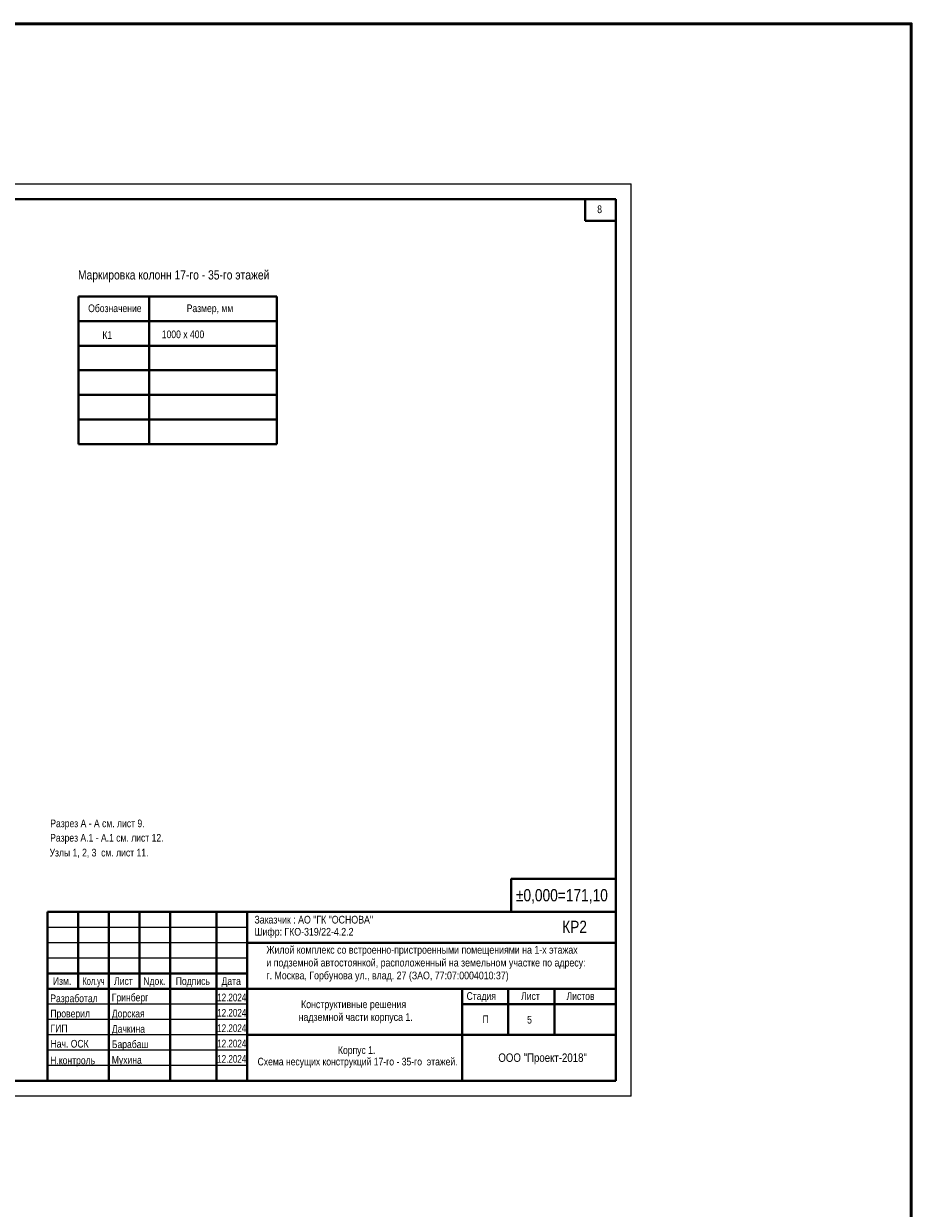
# Model space of a CAD drawing. Header units: inches. Extents: x -7218622 to -7066149, y 5758361 to 6202306.
# Tile 40 of 40: x -7123920 to -7066149, y 5930659 to 6007781. Entities that reach past the tile are written whole.
import ezdxf
from ezdxf.enums import TextEntityAlignment as Align

# ---------------------------------------------------------------- set-up
doc = ezdxf.new("R2010")
doc.units = ezdxf.units.IN
doc.header["$LTSCALE"] = 1000
doc.header["$MEASUREMENT"] = 0
doc.linetypes.add('CONT', pattern=[0.5, 0.5, 0])
for name, color, linetype, lineweight in [('СК-110-О-РАЗМЕРЫ', 7, 'Continuous', 15), ('СК-200-Р(амка)', 7, 'Continuous', 40), ('СК-210-Р-РАМКА ЛИНИИ ТОНКИЕ', 7, 'Continuous', 15), ('СК-220-Р-РАМКА ТЕКСТ', 7, 'Continuous', 15), ('СК-300-Р(азмеры)', 7, 'Continuous', 20), ('СК-400-Т(екст)', 7, 'Continuous', 20), ('СК-443-Т-КОЛОННЫ', 5, 'Continuous', 13)]:
    doc.layers.add(name, color=color, linetype=linetype, lineweight=lineweight)
doc.styles.add('MtXpl_Arial_Narrow', font='ARIALN.TTF')
doc.styles.add('RUSS', font='arial.ttf', dxfattribs={"width": 0.8})

# ---------------------------------------------------------------- blocks, each defined once
blk = doc.blocks.new('A$C96adbfd2')
at = {"layer": 'СК-200-Р(амка)', "lineweight": 40, "ltscale": 2}
for p, q in [((-18500, 5500), (-18500, 0)), ((0, 5500), (-18500, 5500)), ((-17500, 5500), (-17500, 3000)), ((-16500, 5500), (-16500, 0)), ((-15500, 5500), (-15500, 3000)), ((-14500, 5500), (-14500, 0)), ((-13000, 5500), (-13000, 0)), ((-12000, 5500), (-12000, 0)), ((0, 4500), (-12000, 4500)), ((0, 3000), (-18500, 3000)), ((-5000, 3000), (-5000, 15)), ((-3500, 3000), (-3500, 1500)), ((-2000, 3000), (-2000, 1500)), ((0, 2500), (-5000, 2500)), ((0, 1500), (-12000, 1500))]:
    blk.add_line(p, q, dxfattribs=at)
at = {"layer": 'СК-200-Р(амка)', "color": 7, "lineweight": 15}
for p, q in [((-12000, 5000), (-18500, 5000)), ((-12000, 4500), (-18500, 4500)), ((-12000, 4000), (-18500, 4000)), ((-12000, 2500), (-18500, 2500)), ((-12000, 2000), (-18500, 2000)), ((-12000, 1500), (-18500, 1500)), ((-12000, 1000), (-18500, 1000)), ((-12000, 500), (-18500, 500))]:
    blk.add_line(p, q, dxfattribs=at)
at = {"layer": 'СК-200-Р(амка)', "ltscale": 2}
blk.add_line((-12000, 3500), (-18500, 3500), dxfattribs=at)
at = {"layer": 'СК-220-Р-РАМКА ТЕКСТ'}
blk.add_line((-12000, 3000), (-18500, 3000), dxfattribs=at)
blk.add_line((-12000, 3000), (-18500, 3000), dxfattribs=at)
at = {"layer": 'СК-400-Т(екст)', "lineweight": 40, "ltscale": 2}
blk.add_lwpolyline([(-3405, 5500), (0, 5500), (0, 6578), (-3405, 6578)], close=True, dxfattribs=at)
at = {"layer": 'СК-220-Р-РАМКА ТЕКСТ', "color": 7, "style": 'RUSS', "width": 0.8}
for s, p in [('Изм.', (-18319, 3126)), ('Лист', (-16328, 3126)), ('Nдок.', (-15377, 3126)), ('Подпись', (-14321, 3126)), ('Дата', (-12830, 3126))]:
    blk.add_text(s, height=250, dxfattribs=at).set_placement(p)
at = {"layer": 'СК-220-Р-РАМКА ТЕКСТ', "style": 'RUSS'}
for s, width, p in [('Разработал', 0.8, (-18403, 2565)), ('Гринберг', 0.8, (-16403, 2593)), ('12.2024', 0.75, (-12972, 2593)), ('Проверил', 0.8, (-18402, 2069)), ('Дорская', 0.8, (-16402, 2069)), ('12.2024', 0.75, (-12972, 2093)), ('ГИП', 0.8, (-18396, 1586)), ('Дачкина', 0.8, (-16401, 1570)), ('12.2024', 0.75, (-12972, 1593)), ('Нач. ОСК', 0.8, (-18396, 1086)), ('Барабаш', 0.8, (-16401, 1070)), ('12.2024', 0.75, (-12972, 1093)), ('Н.контроль', 0.8, (-18403, 545)), ('Мухина', 0.8, (-16403, 558)), ('12.2024', 0.75, (-12972, 593))]:
    blk.add_text(s, height=250, dxfattribs=dict(at, width=width)).set_placement(p)
at = {"layer": 'СК-220-Р-РАМКА ТЕКСТ', "color": 7, "insert": (-17355, 3375), "char_height": 250, "attachment_point": 1, "style": 'RUSS'}
blk.add_mtext_dynamic_manual_height_columns('\\A1;{\\fArial Narrow|b0|i0|c204|p34;Кол.уч}', width=11667.29, gutter_width=1250, heights=[0], dxfattribs=at)
at = {"layer": 'СК-220-Р-РАМКА ТЕКСТ', "color": 7, "char_height": 250, "attachment_point": 4, "style": 'RUSS'}
for s, insert in [('\\A1;Стадия', (-4856, 2729)), ('\\A1;Лист', (-3082, 2762)), ('\\A1;Листов', (-1603, 2762)), ('\\A1;П', (-4337, 2011))]:
    blk.add_mtext(s, dxfattribs=dict(at, insert=insert))
at = {"layer": 'СК-400-Т(екст)', "lineweight": 40, "ltscale": 2, "style": 'RUSS', "width": 0.8}
for s, p in [('%%P0,000=171,10', (-3251, 5847)), ('КР2', (-1746, 4817))]:
    blk.add_text(s, height=400, dxfattribs=at).set_placement(p)
at = {"layer": 'СК-400-Т(екст)', "linetype": 'Continuous'}
for s, width, gutter_width, insert, char_height, attachment_point in [('\\A1;{\\fArial Narrow|b0|i0|c204|p34;Заказчик :\\fArial Narrow|b0|i0|c0|p34; \\fArial Narrow|b0|i0|c204|p34;АО "ГК "ОСНОВА\\fArial Narrow|b0|i0|c0|p34;"\\fArial Narrow|b0|i0|c204|p34;\\P          \\W0.8;                                                                                            }', 11667.29, 1250, (-11760, 5375), 250, 1), ('\\A1;{\\fArial Narrow|b0|i0|c204|p34;Шифр: ГКО-319/22-4.2.2          \\W0.8;                                                                                            }', 11667.29, 1250, (-11760, 4981), 250, 1), ('\\A1;{\\fArial Narrow|b0|i0|c204|p34;\\W1;ООО "Проект-2018"}', 13925.35, 1492, (-2382, 896), 274.51, 2)]:
    blk.add_mtext_dynamic_manual_height_columns(s, width=width, gutter_width=gutter_width, heights=[0], dxfattribs=dict(at, insert=insert, char_height=char_height, attachment_point=attachment_point))
at = {"layer": 'СК-400-Т(екст)', "char_height": 250, "attachment_point": 1, "style": 'MtXpl_Arial_Narrow'}
for s, insert in [('Жилой комплекс со встроенно-пристроенными помещениями на 1-х этажах^Jи подземной автостоянкой, расположенный на земельном участке по адресу: ^Jг. Москва, Горбунова ул., влад. 27 (ЗАО, 77:07:0004010:37)', (-11372, 4393)), (' Конструктивные решения ^Jнадземной части корпуса 1.', (-10322, 2621))]:
    blk.add_mtext(s, dxfattribs=dict(at, insert=insert))

msp = doc.modelspace()

# ---------------------------------------------------------------- linework, layer by layer
at = {"layer": 'СК-110-О-РАЗМЕРЫ', "color": 1, "lineweight": 50}
msp.add_lwpolyline([(-7218621.7, 5758360.8), (-7066148.7, 5758360.8), (-7066148.7, 6007780.6), (-7218621.7, 6007780.6)], close=True, dxfattribs=at)
at = {"layer": 'СК-200-Р(амка)'}
for p, q in [((-7085381.5, 5996350.2), (-7164381.5, 5996350.2)), ((-7085381.5, 5996350.2), (-7085381.5, 5938950.2)), ((-7120345.8, 5990015.7), (-7120345.8, 5980415.7)), ((-7120345.8, 5990015.7), (-7107436.4, 5990015.7)), ((-7115745.8, 5990015.7), (-7115745.8, 5980415.7)), ((-7107436.4, 5990015.7), (-7107436.4, 5980415.7)), ((-7120345.8, 5988415.7), (-7107436.4, 5988415.7)), ((-7120345.8, 5986815.7), (-7107436.4, 5986815.7)), ((-7120345.8, 5985215.7), (-7107436.4, 5985215.7)), ((-7120345.8, 5983615.7), (-7107436.4, 5983615.7)), ((-7120345.8, 5982015.7), (-7107436.4, 5982015.7)), ((-7120345.8, 5980415.7), (-7107436.4, 5980415.7)), ((-7164381.5, 5938950.2), (-7085381.5, 5938950.2))]:
    msp.add_line(p, q, dxfattribs=at)
at = {"layer": 'СК-200-Р(амка)', "lineweight": 40, "ltscale": 2}
for p, q in [((-7087381.5, 5996350.2), (-7087381.5, 5994950.2)), ((-7087381.5, 5996350.2), (-7085381.5, 5996350.2)), ((-7085381.5, 5996350.2), (-7085381.5, 5994950.2)), ((-7087381.5, 5994950.2), (-7085381.5, 5994950.2))]:
    msp.add_line(p, q, dxfattribs=at)
at = {"layer": 'СК-210-Р-РАМКА ЛИНИИ ТОНКИЕ'}
for p, q in [((-7168381.5, 5997350.2), (-7084381.5, 5997350.2)), ((-7084381.5, 5937950.2), (-7084381.5, 5997350.2)), ((-7084381.5, 5937950.2), (-7084381.5, 5997350.2)), ((-7084381.5, 5937950.2), (-7168381.5, 5937950.2))]:
    msp.add_line(p, q, dxfattribs=at)

# ---------------------------------------------------------------- block references
at = {"layer": 'СК-300-Р(азмеры)', "xscale": 2, "yscale": 2, "zscale": 2}
msp.add_blockref('A$C96adbfd2', (-7085381.5, 5938950.2), dxfattribs=at)

# ---------------------------------------------------------------- texts
at = {"layer": 'СК-220-Р-РАМКА ТЕКСТ', "style": 'RUSS', "width": 0.8}
for s, p in [('8', (-7086590.9, 5995448.4)), ('5', (-7091152.6, 5942687.5))]:
    msp.add_text(s, height=500, dxfattribs=at).set_placement(p)
at = {"layer": 'СК-220-Р-РАМКА ТЕКСТ', "color": 7, "style": 'RUSS', "width": 0.8}
for s, p in [('Корпус 1.', (-7103463.7, 5940707.9)), ('Схема несущих конструкций 17-го - 35-го  этажей.', (-7108696.6, 5939960.7))]:
    msp.add_text(s, height=500, dxfattribs=at).set_placement(p)
at = {"layer": 'СК-220-Р-РАМКА ТЕКСТ', "char_height": 500, "width": 31067.545, "attachment_point": 5, "rotation": 360, "style": 'RUSS'}
for s, insert in [('Разрез А - А см. лист 9.', (-7119121, 5955643.6)), ('Разрез А.1 - А.1 см. лист 12.', (-7118508.6, 5954705.2)), ('Узлы 1, 2, 3  см. лист 11.', (-7119016.9, 5953768.9))]:
    msp.add_mtext(s, dxfattribs=dict(at, insert=insert))
at = {"layer": 'СК-443-Т-КОЛОННЫ', "color": 7, "linetype": 'CONT', "style": 'RUSS', "width": 0.8}
for s, height, p in [('Маркировка колонн 17-го - 35-го этажей', 600, (-7120386.2, 5991127.4)), ('Обозначение', 500, (-7119723.7, 5989003.9)), ('Размер, мм', 500, (-7113310.9, 5989003.9))]:
    msp.add_text(s, height=height, dxfattribs=at).set_placement(p)
for s, p in [('К1', (-7118795.1, 5987112.8)), ('1000 x 400', (-7114932.2, 5987157.1))]:
    msp.add_text(s, height=500, dxfattribs=at).set_placement(p, align=Align.BOTTOM_LEFT)

doc.saveas('drawing.dxf')
